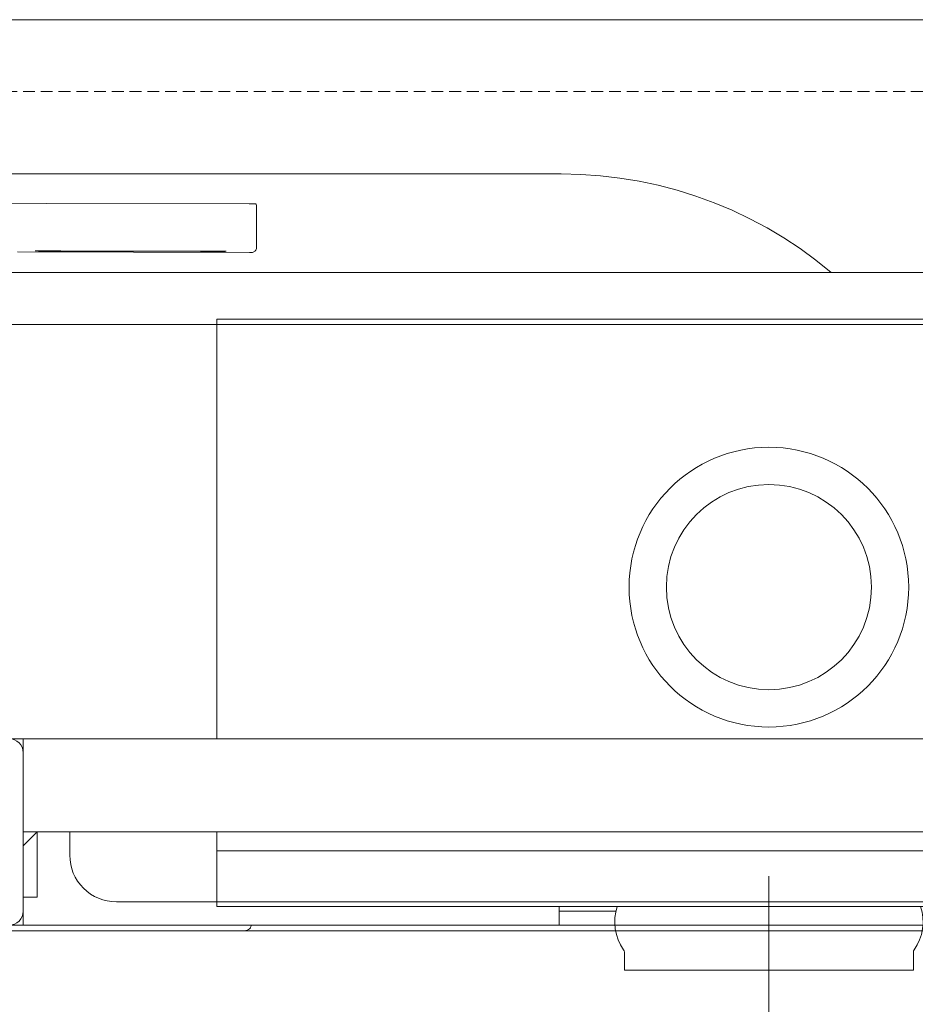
# Model space of a CAD drawing. Header units: millimetres. Extents: x -1893473 to 1546619, y -568027 to 942944.
# Tile 128 of 256: x 158624 to 158816, y -462060 to -461849. Entities that reach past the tile are written whole.
import ezdxf
from ezdxf.enums import TextEntityAlignment as Align

# ---------------------------------------------------------------- set-up
doc = ezdxf.new("R2010")
doc.units = ezdxf.units.MM
doc.header["$LTSCALE"] = 0.2
doc.linetypes.add('HIDDEN', pattern=[9.525, 6.35, -3.175])
doc.layers.get('0').update_dxf_attribs({"lineweight": 0})
for name, color, linetype, lineweight in [('!! 0_ Istn-widok', 1, 'Continuous', 15), ('!! 0_Istn-cienka', 4, 'Continuous', 9), ('!! 0_Opis_pom', 9, 'Continuous', 13), ('!! 1_OPIS POM NOWE', 140, 'Continuous', 5), ('!! 2 ZABUDOWA GK-MDF', 54, 'Continuous', 13), ('!! 2_wypos-sanitarne', 240, 'Continuous', 9), ('P-Opis nadproża', 150, 'Continuous', 9)]:
    doc.layers.add(name, color=color, linetype=linetype, lineweight=lineweight)
doc.layers.add('!!_@ wypos sanit nd', color=7, linetype='Continuous', lineweight=0, plot=False)
doc.layers.add('Powierzchnia', color=140, linetype='Continuous', lineweight=5, plot=False)
doc.styles.add('ARIAL', font='tahoma.ttf')

# ---------------------------------------------------------------- blocks, each defined once
blk = doc.blocks.new('A$C324a30b8')
for points in [[(0, 0.01049), (0, -0.71083)], [(-0.17552, 0), (0.17552, 0)]]:
    blk.add_lwpolyline(points)
blk = doc.blocks.new('A$C4ebe9e89')
for points in [[(-0.18941, 0.17081), (-0.04454, 0.17081), (-0.04035, 0.17071), (-0.03616, 0.17042), (-0.032, 0.16993), (-0.02786, 0.16925), (-0.02376, 0.16837), (-0.0197, 0.16731), (-0.0157, 0.16606), (-0.01176, 0.16462), (-0.00789, 0.163), (-0.0041, 0.1612), (-0.0004, 0.15923), (0.0032, 0.15708), (0.00671, 0.15478), (0.0101, 0.1523), (0.01337, 0.14968)], [(-0.19839, 0.16455), (-0.11148, 0.16437)], [(-0.16124, 0.15406), (-0.11145, 0.15396), (-0.11127, 0.15396), (-0.11111, 0.15396), (-0.11099, 0.15396), (-0.11083, 0.15397), (-0.11065, 0.15401), (-0.11048, 0.15408), (-0.11033, 0.15418), (-0.1102, 0.1543), (-0.11009, 0.15445), (-0.11001, 0.15461), (-0.10996, 0.15479), (-0.10995, 0.15497), (-0.10997, 0.16396), (-0.10998, 0.16435)], [(-0.12195, 0.15427), (-0.15195, 0.15433)], [(-0.15195, 0.15423), (-0.12195, 0.15417)], [(0.16493, 0.14968), (-0.16477, 0.14968)], [(-0.11847, 0.04968), (-0.11847, 0.13968), (0.11153, 0.13968), (0.11153, 0.04968)], [(-0.16, 0.04668), (-0.16, 0.04968), (0.16, 0.04968), (0.16, 0.04668)], [(-0.16, 0.03368), (-0.16, 0.04568)], [(0.16, 0.02668), (0.157, 0.02968), (0.16, 0.02968), (-0.16, 0.02968), (-0.157, 0.02968), (-0.16, 0.02668)], [(-0.157, 0.02968), (-0.157, 0.01568), (-0.16, 0.01568)], [(0.10602, 0.02968), (0.10602, 0.0256), (-0.11847, 0.0256)], [(-0.03305, 0.00968), (-0.16, 0.00968), (-0.16, 0.01268)], [(-0.045, 0.00968), (-0.045, 0.01368)], [(-0.045, 0.01268), (-0.03283, 0.01268)]]:
    blk.add_lwpolyline(points)
for points in [[(-0.15993, 0.04968), (-0.17248, 0.04968, 0.405519), (-0.172, 0.05018), (-0.172, 0.05088, 0.414214), (-0.1725, 0.05138), (-0.1875, 0.05138, 0.414214), (-0.188, 0.05088), (-0.188, 0.05018, 0.405519), (-0.18751, 0.04968), (-0.19, 0.04968, -0.414214), (-0.2, 0.05968), (-0.2, 0.13968, -0.266001), (-0.19506, 0.1483)], [(-0.15, 0.02968), (-0.15, 0.02468, 0.414214), (-0.14, 0.01468), (-0.11847, 0.01468), (-0.11847, 0.02968)], [(-0.04, 0.01368), (-0.03255, 0.01368, 0.236962), (-0.03118, 0.00443, -0.154353), (-0.031, 0.00386), (-0.031, 0), (0.031, 0), (0.031, 0.00386, -0.154353), (0.03118, 0.00443, 0.236962), (0.03256, 0.01368), (0.04, 0.01368)], [(-0.1633, 0.00948, 0.412536), (-0.1623, 0.00848), (-0.1125, 0.00848), (-0.11221, 0.00851), (-0.11193, 0.0086), (-0.11168, 0.00873), (-0.11145, 0.00892), (-0.11126, 0.00914), (-0.11112, 0.0094), (-0.11104, 0.00968)]]:
    blk.add_lwpolyline(points, format="xyb")
blk.add_lwpolyline([(-0.2, 0.01268), (-0.2, 0.04668, -0.414214), (-0.197, 0.04968), (-0.163, 0.04968, -0.414214), (-0.16, 0.04668), (-0.16, 0.01268, -0.414214), (-0.163, 0.00968), (-0.197, 0.00968, -0.414214)], format="xyb", close=True)
blk.add_lwpolyline([(-0.11847, 0.01368), (0.11153, 0.01368), (0.11153, 0.01468), (-0.11847, 0.01468)], close=True)
for radius in [0.03, 0.022]:
    blk.add_circle((0, 0.08218), radius)
for centre, major_axis, start_param, end_param in [((-0.11148, 0.16436), (-0.0015, 0), 3.141878, 4.712682), ((-0.15195, 0.15428), (0.0055, -0.00001), 1.571085, 4.712678), ((-0.12195, 0.15422), (0.0055, -0.00001), 4.712678, 7.854271)]:
    blk.add_ellipse(centre, major_axis=major_axis, ratio=0.008726, start_param=start_param, end_param=end_param)
blk = doc.blocks.new('A$C2EB40A8D')
at = {"layer": '!! 0_ Istn-widok'}
blk.add_lwpolyline([(-5551.12989, 32487.51397), (-4601.12989, 32487.51397)], dxfattribs=at)
at = {"layer": '!! 0_Istn-cienka', "linetype": 'HIDDEN', "ltscale": 2}
blk.add_lwpolyline([(-5531.12989, 32537.51397), (-4621.12989, 32537.51397)], dxfattribs=at)
at = {"layer": '!! 2 ZABUDOWA GK-MDF'}
blk.add_lwpolyline([(-6481.12989, 32357.51397), (-4231.12989, 32357.51397)], dxfattribs=at)
at = {"layer": 'Powierzchnia'}
blk.add_lwpolyline([(-6131.12989, 29672.91225), (-4231.12989, 29672.91225), (-4231.12989, 32552.91225), (-6481.12989, 32552.91225), (-6481.12989, 29842.91225), (-6131.12989, 29842.91225)], close=True, dxfattribs=at)
at = {"layer": '!! 2_wypos-sanitarne', "xscale": 1000, "yscale": 1000, "zscale": 1000}
blk.add_blockref('A$C324a30b8', (-4883.42648, 32358.70947), dxfattribs=at)
at = {"layer": '!!_@ wypos sanit nd', "xscale": 1000, "yscale": 1000, "zscale": 1000}
blk.add_blockref('A$C4ebe9e89', (-4883.42648, 32349.02947), dxfattribs=at)
at = {"layer": '!! 0_Opis_pom', "ltscale": 0.7, "style": 'ARIAL'}
for tag, p in [('B1,21', (-891.77727, 31796.97458)), ('A1,16', (-13651.31084, 31587.95236)), ('B1,19', (-5798.61305, 31587.22944)), ('B1/17', (-9701.43347, 31565.05244)), ('1,23', (10805.41388, 31565.05244)), ('1,22', (4526.58954, 31507.65132)), ('A1,1', (-16866.13618, 31459.3792)), ('B1,18', (-7791.62894, 31330.08444)), ('B1,20', (-2961.4347, 31167.05787)), ('A1,6', (-19287.17717, 30923.71998)), ('B1,1', (14135.63445, 30913.92963)), ('B1,3', (17346.74696, 30023.81022)), ('B1,4', (29817.71501, 29157.67457)), ('A1,5', (-23454.5385, 28820.77901)), ('A1,2', (-17502.57721, 28602.57524)), ('B1,2D', (2616.16402, 28559.52261)), ('A1,15', (-13651.31084, 28261.46046)), ('B1,4', (29883.58177, 28158.35876)), ('B1,2B', (18801.54781, 27650.12382)), ('B1,2A', (13086.7373, 27376.04393)), ('A1,3', (-16846.27912, 25980.40356)), ('B1,8', (9089.53994, 25356.27639)), ('B1,6', (31915.87888, 23754.79829)), ('A1,4', (-24010.17576, 23559.17399)), ('B1,14', (-11621.32288, 23261.44183)), ('B1,13', (-3080.55208, 22924.09997)), ('B1,5', (29245.49088, 22896.69268)), ('B1,10', (3982.60923, 22874.21277)), ('B1,9', (5634.43488, 22623.92098)), ('B1,2C', (13327.26639, 22378.5328)), ('B1,7', (16398.41175, 22348.28836)), ('B1,11', (5553.20442, 20939.83877)), ('B1,12', (3693.27174, 20628.72148)), ('C1,3', (5969.08376, 16336.01084)), ('C1,2', (11955.93711, 11671.55655)), ('C1,1', (15659.17205, 11415.94196)), ('C1,4', (5140.00888, 9205.5831)), ('C1,5', (5680.4486, 6154.54995)), ('C1,10', (16327.05085, 6080.66085)), ('C1,9', (16526.57171, 3173.45283)), ('C1,6', (6367.37903, 2771.84181)), ('D0,18', (-1981.87701, -110.73158)), ('D0,7', (-13531.42299, -1159.67649)), ('C1,7', (7275.77161, -1303.00991)), ('D0,17', (2064.87671, -1345.69113)), ('D0,3', (-9324.21674, -1442.63631)), ('D0,6', (-17529.61851, -1957.37463)), ('D0,10', (-21369.4432, -2140.60378)), ('D,09', (-12990.08379, -2746.32902)), ('D0,2', (-5516.19514, -3101.87722)), ('D0,16', (2266.73061, -3284.15369)), ('D0,8', (-14357.79539, -3567.69719)), ('D0,5', (-10461.54478, -3629.26575)), ('D0,4', (-8396.53404, -4353.7937)), ('D0,15', (1974.41895, -5205.84774)), ('D0,1', (-5633.49598, -5662.48534)), ('D0,11', (-23334.09291, -6045.78706)), ('D0,12', (-22436.85763, -9302.9678)), ('D0,13', (-22436.85763, -11581.16526)), ('D0,14', (-13645.94445, -11884.57769))]:
    blk.add_attdef(tag, text='', height=119.68, dxfattribs=at).set_placement(p, align=Align.MIDDLE_CENTER)
at = {"layer": '!! 1_OPIS POM NOWE', "style": 'ARIAL'}
for tag, p in [('C1.7A', (7769.3756, 685.765)), ('C1.7C', (7655.80151, -2045.04756)), ('C1.8B', (10935.93068, -2107.41983)), ('C1.8A', (13897.39715, -2120.69016)), ('C1.7B', (8274.43201, -3270.18959)), ('E1.2', (16701.02923, -5331.07351)), ('E1.5E', (21974.23379, -5463.99012)), ('E1.5D', (24989.27391, -5785.36474)), ('E1.1', (8357.81567, -5851.01076)), ('E1.5C', (25222.53959, -6394.64172)), ('E1.5B', (27694.70831, -7009.86571)), ('E1.6', (5279.46063, -8141.28746)), ('E1.5A', (25547.9555, -8495.18994)), ('E1.5G', (23977.19473, -9792.46695)), ('E1.5F', (22414.7084, -9822.66389)), ('E1,4', (13935.69867, -10458.20073)), ('E1.5L', (28030.8296, -11267.7725)), ('E1.3', (5639.18862, -11994.01941)), ('E1.5H', (23988.49716, -12231.38049)), ('E1.5K', (27714.73934, -12977.98364)), ('E1.5I', (22290.68736, -13989.9049)), ('E1.5J', (27095.71534, -16088.17469))]:
    blk.add_attdef(tag, text='', height=119.68, dxfattribs=at).set_placement(p, align=Align.MIDDLE_CENTER)

msp = doc.modelspace()

# ---------------------------------------------------------------- block references
at = {"layer": 'P-Opis nadproża', "color": 4}
msp.add_blockref('A$C2EB40A8D', (163667.94092, -494401.63474), dxfattribs=at)

doc.saveas('drawing.dxf')
